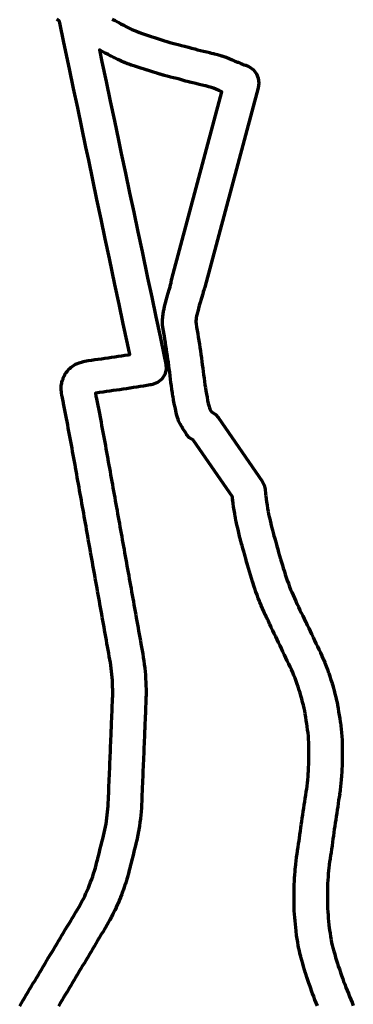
# Model space of a CAD drawing. Header units: metres. Extents: x 98902 to 136161, y 449037 to 499677.
# Tile 36 of 200: x 105010 to 105611, y 495995 to 497768. Entities that reach past the tile are written whole.
import ezdxf

# ---------------------------------------------------------------- set-up
doc = ezdxf.new("R2010")
doc.units = ezdxf.units.M
doc.layers.add('B-WE-OG-INFO_EIS VOORZORGSMAATREGEL-GV', color=7, linetype='Continuous', lineweight=70, true_color=0xfa194b)

msp = doc.modelspace()

# ---------------------------------------------------------------- linework, layer by layer
at = {"layer": 'B-WE-OG-INFO_EIS VOORZORGSMAATREGEL-GV', "flags": 128}
for points in [[(105010.2, 495992.1), (105013.3, 495997.3), (105016.3, 496002.4), (105019.4, 496007.5), (105019.4, 496007.5), (105022.4, 496012.6), (105025.5, 496017.7), (105028.6, 496022.9), (105028.6, 496022.9), (105031.6, 496028), (105034.7, 496033.1), (105037.8, 496038.2), (105040.8, 496043.3), (105043.9, 496048.5), (105046.9, 496053.6), (105050, 496058.7), (105053.1, 496063.8), (105053.1, 496063.8), (105056.1, 496068.9), (105056.1, 496068.9), (105059.2, 496074), (105059.2, 496074), (105062.3, 496079.2), (105062.3, 496079.2), (105065.3, 496084.3), (105068.4, 496089.4), (105071.4, 496094.5), (105071.4, 496094.5), (105074.5, 496099.6), (105077.6, 496104.8), (105080.6, 496109.9), (105080.6, 496109.9), (105083.7, 496115), (105086.7, 496120.1), (105089.8, 496125.2), (105092.9, 496130.3), (105095.9, 496135.5), (105099, 496140.6), (105102.1, 496145.7), (105105.1, 496150.8), (105108.2, 496155.9), (105111.2, 496161), (105111.2, 496161), (105114.2, 496166), (105117, 496170.8), (105119.7, 496175.6), (105122.3, 496180.4), (105124.8, 496185.3), (105127.2, 496190.1), (105129.5, 496195), (105131.8, 496200), (105133.9, 496205), (105136, 496210), (105138, 496215.1), (105139.9, 496220.2), (105141.7, 496225.4), (105143.4, 496230.5), (105145, 496235.7), (105146.6, 496240.9), (105148, 496246.2), (105149.4, 496251.6), (105150.8, 496257.3), (105151.1, 496257.9), (105151.1, 496258.4), (105152.6, 496264.2), (105152.6, 496264.2), (105154, 496270), (105154, 496270), (105155.4, 496275.8), (105156.9, 496281.6), (105158.3, 496287.4), (105159.8, 496293.2), (105161.2, 496298.8), (105162.5, 496304.2), (105163.6, 496309.5), (105164.7, 496314.8), (105165.7, 496320.1), (105166.6, 496325.5), (105167.3, 496330.8), (105168, 496336.2), (105168.6, 496341.6), (105169.1, 496347), (105169.5, 496352.4), (105169.7, 496357.9), (105170, 496363.7), (105170, 496363.7), (105170.2, 496369.7), (105170.2, 496369.7), (105170.5, 496375.6), (105170.7, 496381.6), (105170.7, 496381.6), (105170.7, 496381.6), (105170.8, 496383.3), (105170.8, 496383.3), (105171, 496389.2), (105171.3, 496395.2), (105171.5, 496401.1), (105171.8, 496407.1), (105172, 496413.1), (105172.3, 496419), (105172.5, 496425), (105172.8, 496430.9), (105172.8, 496430.9), (105173, 496436.9), (105173.3, 496442.8), (105173.5, 496448.8), (105173.8, 496454.8), (105174, 496460.7), (105174.3, 496466.7), (105174.5, 496472.6), (105174.5, 496472.6), (105174.8, 496478.6), (105175, 496484.6), (105175.2, 496490.5), (105175.2, 496490.5), (105175.2, 496490.5), (105175.3, 496491.9), (105175.3, 496491.9), (105175.6, 496497.8), (105175.8, 496503.8), (105175.8, 496503.8), (105176, 496509.7), (105176, 496509.7), (105176, 496509.7), (105176.3, 496515.7), (105176.5, 496521.6), (105176.8, 496527.5), (105177, 496533.5), (105177.3, 496539.4), (105177.3, 496539.4), (105177.5, 496545.1), (105177.7, 496550.7), (105177.7, 496556.2), (105177.7, 496561.6), (105177.6, 496567.1), (105177.4, 496572.6), (105177.1, 496578), (105176.7, 496583.4), (105176.3, 496588.9), (105175.7, 496594.3), (105175.1, 496599.8), (105174.4, 496605.1), (105173.5, 496610.6), (105172.6, 496616), (105171.6, 496621.7), (105171.6, 496621.7), (105170.6, 496627.6), (105170.6, 496627.6), (105170.6, 496627.6), (105169.5, 496633.4), (105169.5, 496633.4), (105168.5, 496639.3), (105167.4, 496645.1), (105166.4, 496651), (105165.3, 496656.9), (105165.3, 496656.9), (105164.3, 496662.7), (105163.2, 496668.6), (105162.2, 496674.4), (105161.1, 496680.3), (105160.1, 496686.1), (105160.1, 496686.1), (105160.1, 496686.1), (105159, 496692), (105157.9, 496697.9), (105156.9, 496703.7), (105155.8, 496709.6), (105154.8, 496715.4), (105154.8, 496715.4), (105154.8, 496715.4), (105153.7, 496721.3), (105152.7, 496727.1), (105151.6, 496733), (105150.6, 496738.9), (105149.5, 496744.7), (105148.5, 496750.6), (105147.4, 496756.4), (105147.4, 496756.4), (105146.4, 496762.3), (105145.3, 496768.1), (105144.3, 496774), (105143.2, 496779.8), (105142.2, 496785.7), (105142.2, 496785.7), (105141.1, 496791.6), (105140.1, 496797.4), (105139, 496803.3), (105138, 496809.1), (105136.9, 496815), (105136.9, 496815), (105135.9, 496820.8), (105134.8, 496826.7), (105133.8, 496832.6), (105132.7, 496838.4), (105131.7, 496844.3), (105131.7, 496844.3), (105130.6, 496850.1), (105129.6, 496856), (105128.5, 496861.8), (105127.5, 496867.7), (105126.4, 496873.6), (105126.4, 496873.6), (105125.4, 496879.4), (105124.3, 496885.3), (105123.3, 496891.1), (105122.2, 496897), (105122.2, 496897), (105122.2, 496897), (105121.2, 496902.9), (105121.2, 496902.9), (105121.2, 496902.9), (105120.1, 496908.7), (105119.1, 496914.6), (105119.1, 496914.6), (105119.1, 496914.6), (105118, 496920.4), (105118, 496920.4), (105117, 496926.3), (105117, 496926.3), (105117, 496926.3), (105115.9, 496932.2), (105115.9, 496932.2), (105114.9, 496938), (105113.9, 496943.9), (105112.8, 496949.7), (105111.8, 496955.6), (105110.7, 496961.5), (105110.7, 496962), (105110.5, 496962.5), (105110.5, 496963), (105110.4, 496963.5), (105110.4, 496964.1), (105110.2, 496964.5), (105110.2, 496964.9), (105110, 496965.3), (105109.8, 496966.6), (105109.8, 496966.6), (105108.7, 496972.5), (105108.7, 496972.5), (105107.6, 496978.5), (105106.6, 496984.5), (105105.5, 496990.6), (105104.4, 496996.6), (105103.3, 497002.6), (105103.3, 497002.6), (105102.2, 497008.5), (105102.2, 497008.5), (105101.1, 497014.4), (105100, 497020.3), (105098.8, 497026.3), (105097.7, 497032.3), (105096.6, 497038.3), (105096.6, 497038.3), (105095.4, 497044.3), (105094.3, 497050.1), (105093.1, 497056.1), (105091.9, 497062.1), (105090.7, 497068), (105090.1, 497071), (105089, 497077), (105088.9, 497077.5), (105088.8, 497078), (105087.6, 497084), (105087.6, 497084), (105086.4, 497090), (105086.4, 497090.3), (105086.3, 497090.6), (105085.2, 497096.6), (105085.2, 497098.6), (105084.8, 497101.1), (105084.7, 497104.1), (105085.1, 497106.4), (105084.9, 497108.7), (105085.3, 497111.7), (105086, 497113.9), (105086.2, 497116.2), (105087.1, 497119.1), (105088.2, 497121.4), (105088.7, 497123.4), (105090, 497126.2), (105091.3, 497128.1), (105092.2, 497130.2), (105093.9, 497132.7), (105095.5, 497134.4), (105096.7, 497136.3), (105098.7, 497138.6), (105100.6, 497140), (105102.1, 497141.7), (105104.4, 497143.6), (105106.5, 497144.7), (105108.2, 497146.2), (105110.8, 497147.8), (105114.1, 497148.9), (105117.1, 497150.5), (105123, 497152.3), (105125, 497152.5), (105127.4, 497153.3), (105133.4, 497154.2), (105139.5, 497155.1), (105145.5, 497156), (105151.5, 497156.9), (105157.6, 497157.7), (105163.6, 497158.6), (105169.6, 497159.5), (105175.7, 497160.4), (105181.7, 497161.3), (105187.8, 497162.2), (105193.8, 497163.1), (105193.8, 497163.1), (105199.6, 497164), (105205.5, 497164.9), (105205.5, 497164.9), (105205.5, 497164.9), (105208.4, 497165.3), (105204.2, 497185.1), (105196.7, 497220.4), (105189.3, 497255.8), (105181.8, 497291.1), (105171.8, 497338.2), (105164.4, 497373.6), (105156.9, 497408.9), (105149.4, 497444.2), (105142, 497479.6), (105134.5, 497514.9), (105129.5, 497538.5), (105122.1, 497573.8), (105122.1, 497573.8), (105114.6, 497609.1), (105107.1, 497644.5), (105099.7, 497679.8), (105089.7, 497726.9), (105082.3, 497762.2), (105081.7, 497764.9), (105081.6, 497765), (105077.1, 497768.8)], [(105177, 497769.3), (105182.2, 497766.5), (105182.2, 497766.5), (105187.4, 497763.7), (105192.6, 497760.9), (105197.8, 497758.1), (105197.8, 497758.1), (105202.8, 497755.4), (105207.5, 497753), (105212.1, 497750.7), (105216.7, 497748.6), (105221.5, 497746.6), (105226.1, 497744.8), (105230.8, 497743.1), (105236, 497741.4), (105236, 497741.4), (105236, 497741.4), (105241.6, 497739.6), (105247.2, 497737.7), (105252.7, 497736), (105258.1, 497734.2), (105258.1, 497734.2), (105263.8, 497732.4), (105269.4, 497730.7), (105269.4, 497730.7), (105275, 497728.9), (105275, 497728.9), (105280.5, 497727.2), (105285.2, 497725.8), (105290.1, 497724.6), (105295.8, 497723.2), (105301.5, 497721.8), (105301.5, 497721.8), (105307.2, 497720.4), (105307.5, 497720.3), (105307.8, 497720.3), (105313.5, 497718.8), (105313.8, 497718.6), (105314.1, 497718.6), (105319.8, 497717), (105325.5, 497715.4), (105330.5, 497713.9), (105335.5, 497712.7), (105341.2, 497711.4), (105341.2, 497711.4), (105346.9, 497710.1), (105352.6, 497708.8), (105352.7, 497708.7), (105352.8, 497708.7), (105358.6, 497707.3), (105358.7, 497707.3), (105358.9, 497707.3), (105360.3, 497706.9), (105360.5, 497706.8), (105360.7, 497706.8), (105366.4, 497705.3), (105366.4, 497705.3), (105372.1, 497703.8), (105373.1, 497703.3), (105374.2, 497703.1), (105379.8, 497701.2), (105380.8, 497700.6), (105381.9, 497700.4), (105387.3, 497698.1), (105392.6, 497695.8), (105397.5, 497693.7), (105402.6, 497691.7), (105403, 497691.5), (105403.4, 497691.4), (105404.8, 497690.8), (105408.4, 497689.2), (105408.4, 497689.2), (105410.4, 497688.4), (105411.1, 497688.2), (105413.8, 497687.1), (105416.7, 497686.5), (105417.1, 497686.2), (105417.5, 497686.1), (105418.9, 497685.6), (105420.1, 497684.8), (105421.4, 497684.3), (105424.4, 497682.7), (105431.2, 497677.7), (105436.4, 497670.8), (105439.8, 497662.7), (105440.8, 497653.7), (105439.8, 497645.6), (105343.5, 497286.3), (105343.5, 497286.3), (105343, 497284.5), (105342.7, 497283.9), (105342.6, 497283.2), (105342, 497281.1), (105340.6, 497278.2), (105340.3, 497277.1), (105340.3, 497277.1), (105340.3, 497277.1), (105339.1, 497272.8), (105339.1, 497272.7), (105339.1, 497272.6), (105338.7, 497271), (105338.5, 497270.8), (105338.5, 497270.5), (105336.8, 497264.7), (105336.8, 497264.6), (105336.8, 497264.6), (105335.1, 497259), (105333.5, 497253.5), (105332.1, 497247.9), (105332.1, 497247.9), (105332.1, 497247.9), (105331.3, 497245), (105329.8, 497239.2), (105329.1, 497236.3), (105329.1, 497236.3), (105328.7, 497234.7), (105328.1, 497231), (105327.9, 497228.9), (105327.9, 497228.8), (105327.9, 497228.7), (105327.6, 497225.7), (105327.6, 497225.7), (105327.6, 497225.6), (105327.3, 497223.5), (105327.8, 497220.4), (105328.8, 497214.5), (105329.8, 497208.5), (105329.8, 497208.4), (105329.9, 497208.3), (105330.8, 497202.3), (105330.8, 497202.2), (105330.8, 497202.2), (105331.8, 497196.2), (105332.8, 497190.2), (105332.8, 497190.1), (105332.8, 497190.1), (105333.7, 497184.1), (105333.7, 497184.1), (105333.7, 497184.1), (105334.7, 497178), (105334.7, 497178), (105334.7, 497177.9), (105335.6, 497171.9), (105335.6, 497171.7), (105335.7, 497171.6), (105336.6, 497165.5), (105336.5, 497165.5), (105336.6, 497165.4), (105337.4, 497159.3), (105337.4, 497159.1), (105337.5, 497158.9), (105338.2, 497152.9), (105339, 497147), (105339, 497146.9), (105339, 497146.9), (105339.8, 497140.8), (105339.8, 497140.7), (105339.8, 497140.7), (105340.5, 497134.7), (105341.3, 497128.8), (105341.3, 497128.7), (105341.3, 497128.7), (105342.1, 497122.7), (105342.9, 497116.7), (105343.7, 497110.9), (105344.5, 497105.2), (105345.4, 497099.6), (105346.4, 497094), (105347.5, 497088.4), (105348.6, 497082.7), (105349.8, 497077.1), (105351.1, 497071.6), (105351.8, 497069), (105352.6, 497067.3), (105354.6, 497063.8), (105356.2, 497061.4), (105356.5, 497061.3), (105363, 497057), (105368.3, 497051.2), (105446.9, 496936.9), (105450.4, 496930.2), (105452.1, 496922.9), (105452.9, 496914.5), (105452.9, 496914.5), (105453.3, 496910.8), (105453.9, 496905.5), (105454.7, 496900.1), (105455.6, 496894.1), (105456.6, 496888.1), (105457.4, 496882.7), (105458.4, 496878), (105459.6, 496872.7), (105461.1, 496866.8), (105461.1, 496866.7), (105461.1, 496866.6), (105462.5, 496860.7), (105462.5, 496860.7), (105462.5, 496860.6), (105463.9, 496854.7), (105465.3, 496849.1), (105466.5, 496844.1), (105467.2, 496841.8), (105468.1, 496838.9), (105468.1, 496838.9), (105469, 496836), (105469, 496835.7), (105469.1, 496835.5), (105470.1, 496832.1), (105470.1, 496831.8), (105470.2, 496831.6), (105471.8, 496825.7), (105471.8, 496825.7), (105473.3, 496820.1), (105474.9, 496814.6), (105476.5, 496808.7), (105476.5, 496808.7), (105478.2, 496802.9), (105479.9, 496797), (105481.5, 496791.4), (105483.2, 496785.9), (105484.9, 496780.3), (105486.8, 496774.5), (105488.5, 496768.8), (105490.2, 496763.6), (105492, 496758.5), (105494.1, 496752.8), (105496.2, 496747.1), (105498.1, 496742), (105500, 496737.3), (105502.4, 496732.1), (105504.8, 496726.5), (105504.8, 496726.5), (105507.2, 496721.2), (105509.5, 496716.3), (105512, 496711.3), (105512.2, 496710.7), (105512.5, 496710.2), (105514.9, 496704.8), (105517.3, 496699.8), (105519.8, 496694.5), (105519.8, 496694.5), (105519.9, 496694.5), (105522.5, 496689.1), (105525.1, 496683.8), (105525.2, 496683.7), (105525.2, 496683.6), (105527.9, 496678.1), (105527.9, 496678), (105528, 496677.9), (105530.6, 496672.4), (105533.2, 496667), (105535.9, 496661.5), (105538.5, 496656), (105541.1, 496650.5), (105541.1, 496650.5), (105541.1, 496650.4), (105543.7, 496644.9), (105543.7, 496644.9), (105543.7, 496644.9), (105546.4, 496639.4), (105549, 496633.9), (105549, 496633.9), (105551.6, 496628.5), (105551.6, 496628.3), (105551.7, 496628.1), (105554.3, 496622.6), (105554.3, 496622.3), (105554.5, 496622.1), (105556.9, 496616.5), (105557, 496616.3), (105557.1, 496616.1), (105559.5, 496610.5), (105559.5, 496610.2), (105559.7, 496610), (105561.9, 496604.3), (105562, 496604), (105562.1, 496603.8), (105564.3, 496598.1), (105564.3, 496598), (105564.3, 496597.9), (105566.4, 496592.2), (105566.5, 496591.9), (105566.6, 496591.6), (105568.6, 496585.8), (105568.7, 496585.6), (105568.8, 496585.3), (105570.7, 496579.5), (105570.7, 496579.4), (105570.7, 496579.3), (105572.6, 496573.5), (105572.6, 496573.2), (105572.7, 496573), (105574.4, 496567.2), (105574.5, 496566.7), (105574.7, 496566.2), (105576.2, 496560.4), (105576.2, 496560.3), (105576.3, 496560.2), (105577.8, 496554.3), (105579.3, 496548.4), (105579.3, 496548.4), (105579.3, 496548.3), (105580.8, 496542.4), (105580.8, 496541.7), (105581.1, 496541.1), (105582.3, 496535.2), (105582.3, 496534.6), (105582.5, 496534), (105583.5, 496528), (105583.5, 496528), (105584.5, 496522), (105585.4, 496516), (105585.4, 496516), (105586.4, 496510), (105586.4, 496509.9), (105586.5, 496509.8), (105587.4, 496503.8), (105587.4, 496503.2), (105587.6, 496502.7), (105588.3, 496496.6), (105589, 496490.6), (105589, 496490.5), (105589, 496490.4), (105589.7, 496484.4), (105589.6, 496484.1), (105589.7, 496483.8), (105590.3, 496477.7), (105590.3, 496477.5), (105590.3, 496477.4), (105590.8, 496471.3), (105590.8, 496471.3), (105590.8, 496471.2), (105590.9, 496469.7), (105590.8, 496468.5), (105591, 496467.3), (105591, 496461.4), (105591, 496461.4), (105591, 496461.4), (105591, 496455.5), (105590.9, 496449.6), (105590.9, 496449.6), (105590.9, 496449.6), (105590.9, 496443.7), (105590.9, 496437.7), (105590.9, 496437.7), (105590.9, 496437.6), (105590.9, 496431.7), (105590.8, 496431.2), (105590.8, 496430.6), (105590.6, 496424.7), (105590.3, 496418.8), (105590.1, 496412.9), (105589.8, 496407), (105589.6, 496406.3), (105589.7, 496405.6), (105589.2, 496399.7), (105589.1, 496399.5), (105589.1, 496399.2), (105588.5, 496393.3), (105588.5, 496393.3), (105588.5, 496393.3), (105587.9, 496387.5), (105587.3, 496381.6), (105587.2, 496381.3), (105587.2, 496381), (105586.5, 496375.1), (105586.3, 496374.7), (105586.4, 496374.3), (105585.4, 496368.4), (105585.4, 496368.4), (105584.5, 496362.6), (105584.5, 496362.6), (105583.7, 496356.8), (105583.7, 496356.8), (105582.8, 496350.9), (105581.9, 496345.1), (105581, 496339.2), (105581, 496339.2), (105581, 496339.2), (105580.1, 496333.4), (105580.1, 496333.4), (105579.2, 496327.6), (105578.4, 496321.9), (105577.6, 496316.2), (105576.7, 496310.3), (105575.9, 496304.4), (105575.9, 496304.4), (105575.1, 496298.6), (105574.3, 496292.9), (105573.6, 496287.3), (105573.6, 496287.3), (105573.6, 496287.2), (105572.8, 496281.3), (105572.7, 496280.9), (105572.7, 496280.4), (105571.8, 496274.6), (105571.8, 496274.6), (105571.8, 496274.6), (105570.8, 496268.7), (105570.8, 496268.7), (105570, 496263.2), (105569.2, 496257.6), (105569.1, 496257.4), (105569.1, 496257.2), (105568.3, 496251.8), (105567.6, 496246.4), (105566.9, 496240.5), (105566.3, 496235.3), (105565.9, 496230.1), (105565.5, 496224.5), (105565.1, 496218.6), (105564.7, 496212.7), (105564.4, 496207.4), (105564.3, 496202.5), (105564.3, 496196.9), (105564.3, 496191), (105564.3, 496185.1), (105564.3, 496179.2), (105564.3, 496179.2), (105564.3, 496179.2), (105564.2, 496173.2), (105564.2, 496173.2), (105564.2, 496173.2), (105564.2, 496172.8), (105564.6, 496167.8), (105565, 496161.9), (105565.4, 496156.3), (105565.9, 496150.5), (105566.5, 496144.5), (105567, 496138.5), (105567.5, 496133.1), (105568.1, 496128.4), (105569, 496123.1), (105569, 496123.1), (105569, 496123.1), (105570, 496117.2), (105571, 496111.3), (105571.9, 496106.1), (105573, 496101.5), (105574.3, 496096.6), (105575.8, 496091.1), (105577.5, 496085.3), (105579.1, 496079.6), (105579.1, 496079.6), (105580.8, 496073.9), (105580.8, 496073.9), (105582.2, 496068.8), (105583.9, 496063.9), (105583.9, 496063.9), (105585.9, 496058.2), (105587.8, 496052.5), (105589.8, 496046.8), (105589.8, 496046.8), (105591.8, 496041.2), (105591.8, 496041.2), (105593.5, 496036.2), (105595.5, 496031.2), (105595.5, 496031.2), (105597.7, 496025.6), (105599.9, 496020), (105602.1, 496014.4), (105602.1, 496014.4), (105604.2, 496009), (105606.3, 496003.7), (105608.6, 495998.5), (105608.6, 495998.5), (105610.9, 495992.9)], [(105546.3, 495992.4), (105544.1, 495998), (105541.9, 496003.5), (105541.9, 496003.5), (105539.7, 496009.1), (105537.5, 496014.7), (105537.4, 496015.3), (105537, 496015.9), (105535.1, 496021.5), (105535.1, 496021.6), (105535, 496021.6), (105533.1, 496027.3), (105533.1, 496027.3), (105531.1, 496033), (105529.2, 496038.6), (105527.2, 496044.3), (105527.2, 496044.3), (105525.2, 496050), (105525.2, 496050.7), (105524.8, 496051.4), (105523.1, 496057.2), (105523.1, 496057.2), (105523.1, 496057.3), (105521.4, 496063), (105519.8, 496068.8), (105518.1, 496074.6), (105516.5, 496080.4), (105516.5, 496080.7), (105516.3, 496081), (105514.8, 496086.8), (105514.8, 496087.4), (105514.5, 496087.9), (105513.2, 496093.7), (105513.2, 496094.5), (105512.9, 496095.2), (105511.9, 496101.1), (105510.9, 496107), (105510.9, 496107), (105510.9, 496107), (105509.9, 496113), (105508.9, 496118.9), (105508.9, 496119.5), (105508.7, 496120.1), (105507.9, 496126.1), (105508, 496126.6), (105507.8, 496127.2), (105507.3, 496133.2), (105506.7, 496139.2), (105506.7, 496139.2), (105506.2, 496145.2), (105506.2, 496145.2), (105506.2, 496145.2), (105505.7, 496151.1), (105505.7, 496151.3), (105505.6, 496151.5), (105505.2, 496157.5), (105505.2, 496157.6), (105505.1, 496157.7), (105504.7, 496163.7), (105504.7, 496163.7), (105504.7, 496163.8), (105504.3, 496169.8), (105504.4, 496170.7), (105504.2, 496171.8), (105504.2, 496173.3), (105504.2, 496173.3), (105504.3, 496179.2), (105504.3, 496185.1), (105504.3, 496191), (105504.3, 496196.9), (105504.3, 496202.9), (105504.3, 496203.2), (105504.3, 496203.5), (105504.4, 496209.4), (105504.5, 496210.1), (105504.5, 496210.8), (105504.8, 496216.7), (105504.8, 496216.7), (105504.8, 496216.7), (105505.2, 496222.6), (105505.2, 496222.6), (105505.6, 496228.5), (105506, 496234.4), (105506.1, 496234.6), (105506.1, 496234.7), (105506.5, 496240.6), (105506.7, 496241.3), (105506.6, 496241.9), (105507.4, 496247.8), (105508.1, 496253.6), (105508.8, 496259.5), (105508.9, 496260), (105508.9, 496260.4), (105509.8, 496266.1), (105510.6, 496271.8), (105510.7, 496272.1), (105510.7, 496272.3), (105511.6, 496278.2), (105511.6, 496278.2), (105511.6, 496278.2), (105512.5, 496284), (105513.4, 496289.4), (105514.1, 496294.8), (105514.8, 496300.6), (105514.9, 496300.8), (105514.9, 496301.1), (105515.7, 496306.9), (105516.5, 496312.8), (105517.3, 496318.6), (105518.1, 496324.5), (105519, 496330.4), (105519, 496330.4), (105519, 496330.5), (105519.8, 496336.4), (105519.9, 496336.5), (105519.9, 496336.6), (105520.8, 496342.4), (105521.7, 496348.3), (105521.7, 496348.3), (105522.6, 496354.1), (105523.4, 496360), (105524.3, 496365.8), (105525.2, 496371.7), (105525.2, 496371.7), (105525.2, 496371.7), (105526.2, 496377.6), (105526.2, 496377.6), (105526.2, 496377.6), (105527, 496383), (105527.6, 496388.2), (105528.2, 496393.7), (105528.2, 496393.8), (105528.8, 496399.6), (105528.8, 496399.6), (105529.4, 496405.2), (105529.9, 496410.3), (105530.1, 496415.5), (105530.4, 496421.4), (105530.6, 496427.3), (105530.9, 496432.7), (105530.9, 496438.1), (105530.9, 496438.1), (105530.9, 496443.8), (105530.9, 496449.8), (105530.9, 496449.8), (105531, 496455.7), (105531, 496461.6), (105531, 496461.6), (105531, 496466.3), (105531, 496466.7), (105531, 496466.7), (105530.5, 496472.5), (105530, 496478), (105529.4, 496483.7), (105528.7, 496489.6), (105528, 496495.1), (105527.2, 496500.4), (105526.2, 496506.3), (105526.2, 496506.3), (105526.2, 496506.3), (105525.3, 496512.3), (105524.3, 496518.3), (105523.4, 496523.7), (105522.4, 496528.5), (105521.1, 496533.7), (105519.6, 496539.5), (105518.1, 496545.3), (105516.7, 496550.7), (105515.2, 496555.8), (105513.6, 496561.1), (105511.8, 496566.6), (105510, 496571.8), (105508.1, 496577.1), (105506.1, 496582.4), (105504, 496587.5), (105501.9, 496592.7), (105499.6, 496597.8), (105497.3, 496602.9), (105494.8, 496608.2), (105492.1, 496613.7), (105489.5, 496619.2), (105489.5, 496619.2), (105487, 496624.6), (105487, 496624.6), (105484.3, 496630.1), (105481.7, 496635.6), (105479.1, 496641.1), (105476.5, 496646.5), (105473.9, 496652), (105471.3, 496657.2), (105468.7, 496662.5), (105468.7, 496662.6), (105468.6, 496662.7), (105465.9, 496668.2), (105465.9, 496668.2), (105463.3, 496673.6), (105463.2, 496673.9), (105463, 496674.1), (105460.5, 496679.6), (105460.4, 496679.8), (105460.3, 496680), (105458, 496685), (105455.6, 496689.9), (105455.5, 496690.3), (105455.2, 496690.7), (105452.7, 496696.2), (105452.6, 496696.4), (105452.5, 496696.6), (105450, 496702.2), (105450, 496702.2), (105447.5, 496707.8), (105445.1, 496713.3), (105445, 496713.6), (105444.8, 496713.9), (105442.5, 496719.5), (105442.3, 496720.2), (105442, 496720.8), (105439.9, 496726.5), (105437.8, 496732.2), (105435.7, 496737.9), (105435.7, 496737.9), (105433.6, 496743.6), (105433.5, 496744.3), (105433.2, 496744.8), (105431.3, 496750.6), (105431.3, 496750.7), (105431.3, 496750.8), (105429.5, 496756.6), (105429.5, 496756.6), (105427.7, 496762.4), (105427.7, 496762.4), (105425.9, 496768.2), (105425.8, 496768.3), (105425.8, 496768.4), (105424, 496774.2), (105424, 496774.5), (105423.9, 496774.7), (105422.2, 496780.5), (105420.5, 496786.3), (105420.5, 496786.3), (105418.9, 496792.2), (105417.2, 496798), (105415.5, 496803.9), (105415.5, 496804.2), (105415.4, 496804.5), (105413.8, 496810.3), (105413.8, 496810.3), (105413.8, 496810.4), (105412.3, 496816), (105411.5, 496818.9), (105410.7, 496821.5), (105409.8, 496824.4), (105408.9, 496827.3), (105408.8, 496828), (105408.6, 496828.6), (105407.1, 496834.5), (105407, 496834.8), (105406.9, 496835), (105405.5, 496841), (105404.1, 496846.9), (105404.1, 496846.9), (105402.8, 496852.6), (105402.8, 496852.6), (105401.3, 496858.5), (105401.3, 496858.5), (105399.9, 496864.4), (105399.9, 496865), (105399.6, 496865.6), (105398.5, 496871.5), (105398.5, 496872.2), (105398.2, 496872.8), (105397.3, 496878.8), (105396.4, 496884.9), (105395.4, 496890.9), (105394.5, 496896.9), (105394.5, 496897.4), (105394.3, 496898), (105393.6, 496904.1), (105393.7, 496904.3), (105393.6, 496904.5), (105393.2, 496908.5), (105393.2, 496908.9), (105393.1, 496909.2), (105323.4, 497010.6), (105322.9, 497010.8), (105316.1, 497015.3), (105310.7, 497021.4), (105308.6, 497024.6), (105308.6, 497024.6), (105307.4, 497026.3), (105307.4, 497026.3), (105304.1, 497031.4), (105303.7, 497032.3), (105303.2, 497032.9), (105300.1, 497038.2), (105299.7, 497039.3), (105299.1, 497040.2), (105296.4, 497045.6), (105295.6, 497048.7), (105294.3, 497051.5), (105292.8, 497057.4), (105292.8, 497057.7), (105292.7, 497057.9), (105291.3, 497063.9), (105291.3, 497064.1), (105291.2, 497064.3), (105289.9, 497070.3), (105289.9, 497070.5), (105289.9, 497070.6), (105288.6, 497076.6), (105288.6, 497076.8), (105288.6, 497076.9), (105287.4, 497082.9), (105287.4, 497083.2), (105287.4, 497083.4), (105286.3, 497089.4), (105286.3, 497089.6), (105286.2, 497089.8), (105285.2, 497095.9), (105285.3, 497096.1), (105285.2, 497096.4), (105284.3, 497102.4), (105284.3, 497102.5), (105284.3, 497102.6), (105283.4, 497108.6), (105283.4, 497108.7), (105283.4, 497108.8), (105282.6, 497114.9), (105282.6, 497114.9), (105282.6, 497115), (105281.8, 497121), (105281, 497127), (105281, 497127.1), (105281, 497127.2), (105280.3, 497133.2), (105280.3, 497133.2), (105279.5, 497139.2), (105279.5, 497139.2), (105278.7, 497145.2), (105278.7, 497145.3), (105278.7, 497145.4), (105278, 497151.3), (105277.2, 497157), (105276.3, 497162.9), (105275.4, 497168.7), (105275.4, 497168.7), (105274.5, 497174.7), (105274.5, 497174.7), (105273.5, 497180.7), (105272.6, 497186.7), (105272.6, 497186.7), (105272.5, 497186.8), (105271.6, 497192.7), (105271.6, 497192.7), (105270.7, 497198.5), (105269.6, 497204.5), (105269.6, 497204.6), (105269.6, 497204.7), (105268.6, 497210.7), (105268.6, 497210.8), (105268.6, 497211), (105268, 497214.9), (105268, 497214.9), (105268, 497214.9), (105267.5, 497217.9), (105267.6, 497221.5), (105267.2, 497225.1), (105267.5, 497228.1), (105267.6, 497228.3), (105267.6, 497228.6), (105267.8, 497231.5), (105267.8, 497231.5), (105268.1, 497234.5), (105268.4, 497237.5), (105268.7, 497238.5), (105268.6, 497239.3), (105269.6, 497245.4), (105270.1, 497246.7), (105270.1, 497248.1), (105270.9, 497251), (105270.9, 497251), (105270.9, 497251.1), (105271.7, 497254), (105271.7, 497254.1), (105271.7, 497254.2), (105273.2, 497260.1), (105273.2, 497260.1), (105273.2, 497260.2), (105274, 497263.1), (105274, 497263.1), (105275.6, 497269), (105275.7, 497269.3), (105275.7, 497269.6), (105277.4, 497275.5), (105277.5, 497275.7), (105277.5, 497275.9), (105279.2, 497281.7), (105279.2, 497281.7), (105280.9, 497287.3), (105281.2, 497288.5), (105282.3, 497292.6), (105282.3, 497292.6), (105282.7, 497294.1), (105282.7, 497294.1), (105283, 497295.1), (105283.1, 497295.5), (105283.3, 497299), (105283.4, 497299.2), (105283.5, 497299.5), (105283.9, 497301.3), (105283.9, 497301.3), (105283.9, 497301.3), (105374.3, 497638.4), (105369.1, 497640.5), (105369, 497640.6), (105368.9, 497640.7), (105363.4, 497643), (105363.4, 497643), (105359.1, 497644.9), (105355.7, 497646.1), (105351, 497647.3), (105351, 497647.3), (105351, 497647.3), (105345.5, 497648.8), (105344.4, 497649), (105339, 497650.3), (105333.3, 497651.7), (105333.3, 497651.7), (105327.6, 497653), (105327.6, 497653), (105321.8, 497654.3), (105321.8, 497654.4), (105321.7, 497654.4), (105315.9, 497655.7), (105315.3, 497656), (105314.7, 497656.1), (105309, 497657.7), (105303.3, 497659.3), (105298, 497660.8), (105292.9, 497662.2), (105287.4, 497663.5), (105287.4, 497663.5), (105281.7, 497664.9), (105275.9, 497666.3), (105270.2, 497667.6), (105269.5, 497668), (105268.5, 497668.1), (105262.9, 497669.8), (105262.8, 497669.9), (105262.6, 497669.9), (105257, 497671.7), (105251.4, 497673.4), (105251.4, 497673.4), (105245.8, 497675.2), (105240.2, 497677), (105240.1, 497677), (105240, 497677), (105234.4, 497678.8), (105234.3, 497678.9), (105234.2, 497678.9), (105228.6, 497680.7), (105228.6, 497680.7), (105223, 497682.5), (105217.4, 497684.4), (105217.4, 497684.4), (105211.8, 497686.2), (105211.5, 497686.4), (105211.1, 497686.4), (105205.5, 497688.4), (105205.1, 497688.7), (105204.6, 497688.8), (105199.1, 497690.9), (105198.7, 497691.2), (105198.4, 497691.2), (105192.9, 497693.5), (105192.6, 497693.8), (105192.2, 497693.8), (105186.9, 497696.3), (105186.6, 497696.5), (105186.2, 497696.6), (105180.9, 497699.2), (105180.6, 497699.4), (105180.2, 497699.5), (105175, 497702.3), (105174.8, 497702.4), (105174.6, 497702.4), (105169.4, 497705.2), (105169.4, 497705.2), (105169.4, 497705.2), (105164.2, 497708), (105164.2, 497708), (105159, 497710.8), (105153.9, 497713.6), (105158.4, 497692.2), (105165.8, 497656.9), (105173.3, 497621.5), (105180.8, 497586.2), (105180.8, 497586.2), (105188.2, 497550.9), (105193.2, 497527.3), (105200.7, 497492), (105208.2, 497456.6), (105215.6, 497421.3), (105223.1, 497386), (105230.6, 497350.6), (105240.5, 497303.5), (105248, 497268.2), (105255.4, 497232.8), (105262.9, 497197.5), (105270.4, 497162.2), (105273.4, 497147.9), (105273.9, 497138.9), (105271.3, 497129.2), (105266.1, 497120.8), (105258.6, 497114.6), (105249.4, 497111.2), (105247.2, 497110.8), (105246.6, 497110.8), (105246.1, 497110.6), (105245.6, 497110.6), (105245.1, 497110.4), (105239, 497109.5), (105233, 497108.5), (105233, 497108.5), (105233, 497108.5), (105227, 497107.5), (105227, 497107.5), (105220.9, 497106.6), (105220.9, 497106.6), (105220.9, 497106.6), (105214.9, 497105.6), (105214.9, 497105.6), (105208.9, 497104.7), (105208.8, 497104.7), (105208.7, 497104.7), (105202.7, 497103.7), (105202.6, 497103.7), (105202.5, 497103.7), (105196.5, 497102.8), (105196.5, 497102.8), (105190.5, 497101.9), (105184.4, 497101.1), (105184.4, 497101.1), (105184.4, 497101.1), (105178.4, 497100.2), (105172.3, 497099.3), (105172.3, 497099.3), (105172.3, 497099.3), (105166.3, 497098.4), (105160.3, 497097.5), (105154.2, 497096.6), (105148.2, 497095.7), (105148.2, 497095.7), (105146.5, 497095.5), (105147.6, 497089.7), (105147.6, 497089.1), (105147.8, 497088.7), (105149, 497082.7), (105149.6, 497079.7), (105149.6, 497079.7), (105150.8, 497073.7), (105150.8, 497073.7), (105152, 497067.7), (105153.1, 497061.7), (105154.3, 497055.8), (105154.3, 497055.6), (105154.4, 497055.5), (105155.5, 497049.5), (105155.5, 497049.5), (105155.5, 497049.5), (105156.7, 497043.5), (105156.7, 497043.5), (105157.8, 497037.5), (105158.9, 497031.5), (105160.1, 497025.5), (105160.1, 497025.4), (105160.1, 497025.3), (105161.2, 497019.3), (105161.2, 497019.3), (105161.2, 497019.3), (105162.3, 497013.3), (105162.3, 497013.3), (105162.3, 497013.3), (105163.4, 497007.3), (105164.5, 497001.3), (105165.6, 496995.3), (105166.7, 496989.3), (105167.8, 496983.3), (105167.8, 496983.2), (105167.8, 496983.2), (105168.9, 496977.2), (105168.9, 496977.2), (105168.9, 496977.2), (105169.1, 496975.8), (105169.1, 496975.8), (105169.1, 496975.8), (105169.1, 496975.4), (105169.2, 496975.1), (105169.2, 496974.5), (105169.4, 496974.1), (105169.4, 496973.5), (105169.6, 496973), (105169.6, 496972.5), (105169.8, 496972), (105170.8, 496966.1), (105170.8, 496966.1), (105170.8, 496966.1), (105171.9, 496960.3), (105172.9, 496954.4), (105174, 496948.5), (105175, 496942.7), (105176.1, 496936.8), (105176.1, 496936.8), (105177.1, 496931), (105177.1, 496931), (105177.1, 496931), (105178.1, 496925.1), (105178.1, 496925.1), (105179.2, 496919.3), (105180.2, 496913.4), (105180.2, 496913.4), (105181.3, 496907.5), (105181.3, 496907.5), (105182.3, 496901.7), (105183.4, 496895.9), (105184.4, 496890), (105185.5, 496884.2), (105186.5, 496878.3), (105186.5, 496878.3), (105187.6, 496872.4), (105188.6, 496866.6), (105189.7, 496860.7), (105190.7, 496854.9), (105191.8, 496849), (105191.8, 496849), (105192.8, 496843.2), (105193.9, 496837.3), (105194.9, 496831.4), (105196, 496825.6), (105197, 496819.7), (105197, 496819.7), (105198.1, 496813.9), (105199.1, 496808), (105200.2, 496802.2), (105201.2, 496796.3), (105202.3, 496790.4), (105202.3, 496790.4), (105203.3, 496784.6), (105204.4, 496778.7), (105205.4, 496772.9), (105206.5, 496767), (105206.5, 496767), (105207.5, 496761.2), (105207.5, 496761.2), (105208.6, 496755.3), (105209.6, 496749.4), (105210.7, 496743.6), (105211.7, 496737.7), (105212.8, 496731.9), (105212.8, 496731.9), (105212.8, 496731.9), (105213.9, 496726), (105214.9, 496720.2), (105216, 496714.3), (105217, 496708.5), (105218.1, 496702.6), (105218.1, 496702.6), (105218.1, 496702.6), (105219.1, 496696.7), (105220.2, 496690.9), (105221.2, 496685), (105222.3, 496679.2), (105223.3, 496673.3), (105223.3, 496673.3), (105223.3, 496673.3), (105224.4, 496667.5), (105225.4, 496661.6), (105226.5, 496655.7), (105227.5, 496649.9), (105228.6, 496644), (105228.6, 496644), (105228.6, 496644), (105229.6, 496638.2), (105230.7, 496632.3), (105230.7, 496632.3), (105230.7, 496632.3), (105231.7, 496626.4), (105231.7, 496626.3), (105231.8, 496626.1), (105232.8, 496620.2), (105232.8, 496620), (105232.8, 496619.8), (105233.7, 496613.9), (105233.7, 496613.6), (105233.8, 496613.4), (105234.6, 496607.5), (105234.6, 496607.3), (105234.6, 496607), (105235.3, 496601.1), (105235.3, 496600.9), (105235.4, 496600.6), (105236, 496594.7), (105236, 496594.5), (105236, 496594.2), (105236.6, 496588.3), (105236.5, 496588), (105236.6, 496587.8), (105237, 496581.9), (105237, 496581.6), (105237, 496581.4), (105237.3, 496575.5), (105237.3, 496575.2), (105237.4, 496575), (105237.6, 496569), (105237.5, 496568.8), (105237.6, 496568.5), (105237.7, 496562.6), (105237.7, 496562.3), (105237.7, 496562.1), (105237.7, 496556.1), (105237.7, 496555.9), (105237.7, 496555.7), (105237.7, 496549.7), (105237.6, 496549.5), (105237.6, 496549.2), (105237.5, 496543.3), (105237.4, 496543.1), (105237.5, 496543), (105237.2, 496537), (105237.2, 496537), (105237.2, 496536.9), (105237, 496531), (105237, 496531), (105237, 496531), (105236.7, 496525.1), (105236.5, 496519.1), (105236.2, 496513.2), (105236, 496507.2), (105236, 496507.2), (105235.7, 496501.3), (105235.7, 496501.3), (105235.7, 496501.3), (105235.5, 496495.3), (105235.3, 496489.4), (105235.3, 496489.4), (105235.3, 496489.4), (105235.2, 496488), (105235.2, 496488), (105234.9, 496482.1), (105234.7, 496476.1), (105234.5, 496470.2), (105234.5, 496470.2), (105234.5, 496470.2), (105234.2, 496464.2), (105234.2, 496464.2), (105234, 496458.2), (105233.7, 496452.3), (105233.5, 496446.3), (105233.2, 496440.4), (105233, 496434.4), (105232.7, 496428.4), (105232.5, 496422.5), (105232.5, 496422.5), (105232.2, 496416.5), (105232, 496410.6), (105231.7, 496404.6), (105231.5, 496398.6), (105231.2, 496392.7), (105231, 496386.7), (105230.7, 496380.8), (105230.7, 496380.8), (105230.7, 496380.8), (105230.7, 496379.1), (105230.7, 496379.1), (105230.4, 496373.1), (105230.2, 496367.2), (105229.9, 496361.2), (105229.9, 496361.2), (105229.9, 496361.2), (105229.7, 496355.2), (105229.6, 496355.1), (105229.7, 496354.9), (105229.4, 496349), (105229.3, 496348.7), (105229.3, 496348.4), (105228.9, 496342.5), (105228.8, 496342.2), (105228.9, 496341.9), (105228.3, 496336), (105228.3, 496335.7), (105228.3, 496335.5), (105227.6, 496329.5), (105227.6, 496329.2), (105227.6, 496329), (105226.8, 496323.1), (105226.7, 496322.8), (105226.8, 496322.5), (105225.9, 496316.6), (105225.8, 496316.3), (105225.8, 496316.1), (105224.9, 496310.2), (105224.8, 496309.9), (105224.8, 496309.6), (105223.7, 496303.8), (105223.6, 496303.5), (105223.6, 496303.2), (105222.4, 496297.4), (105222.3, 496297.1), (105222.3, 496296.8), (105221, 496291), (105220.9, 496290.8), (105220.9, 496290.5), (105219.5, 496284.7), (105219.5, 496284.6), (105219.4, 496284.4), (105218, 496278.6), (105218, 496278.6), (105216.6, 496272.8), (105215.1, 496267), (105213.7, 496261.2), (105212.2, 496255.5), (105210.8, 496249.7), (105210.8, 496249.7), (105209.3, 496243.9), (105209.3, 496243.9), (105209, 496242.7), (105207.6, 496236.9), (105207.5, 496236.8), (105207.5, 496236.7), (105206, 496230.9), (105205.9, 496230.7), (105205.9, 496230.5), (105204.3, 496224.7), (105204.2, 496224.5), (105204.2, 496224.2), (105202.5, 496218.5), (105202.4, 496218.3), (105202.4, 496218), (105200.6, 496212.3), (105200.4, 496212.1), (105200.4, 496211.8), (105198.5, 496206.2), (105198.4, 496205.9), (105198.4, 496205.7), (105196.4, 496200), (105196.3, 496199.8), (105196.2, 496199.5), (105194.1, 496194), (105194, 496193.7), (105193.9, 496193.5), (105191.8, 496187.9), (105191.6, 496187.7), (105191.6, 496187.4), (105189.3, 496181.9), (105189.2, 496181.7), (105189.1, 496181.4), (105186.7, 496176), (105186.6, 496175.7), (105186.5, 496175.5), (105184.1, 496170), (105183.9, 496169.8), (105183.9, 496169.6), (105181.3, 496164.2), (105181.1, 496164), (105181.1, 496163.7), (105178.4, 496158.4), (105178.3, 496158.2), (105178.2, 496157.9), (105175.5, 496152.6), (105175.3, 496152.4), (105175.2, 496152.1), (105172.4, 496146.9), (105172.2, 496146.7), (105172.1, 496146.4), (105169.2, 496141.2), (105169.1, 496141.1), (105169, 496140.8), (105166, 496135.7), (105165.9, 496135.5), (105165.8, 496135.4), (105162.7, 496130.3), (105162.7, 496130.3), (105162.7, 496130.3), (105159.7, 496125.1), (105159.7, 496125.1), (105156.6, 496120), (105153.5, 496114.9), (105150.5, 496109.8), (105147.4, 496104.7), (105144.4, 496099.5), (105141.3, 496094.4), (105138.2, 496089.3), (105135.2, 496084.2), (105132.1, 496079.1), (105132.1, 496079.1), (105129.1, 496074), (105129.1, 496074), (105126, 496068.8), (105126, 496068.8), (105122.9, 496063.7), (105122.9, 496063.7), (105119.9, 496058.6), (105119.9, 496058.6), (105116.8, 496053.5), (105116.8, 496053.5), (105113.7, 496048.4), (105113.7, 496048.4), (105110.7, 496043.2), (105110.7, 496043.2), (105107.6, 496038.1), (105107.6, 496038.1), (105104.6, 496033), (105104.6, 496033), (105101.5, 496027.9), (105101.5, 496027.9), (105098.4, 496022.8), (105098.4, 496022.8), (105095.4, 496017.7), (105095.4, 496017.7), (105092.3, 496012.5), (105092.3, 496012.5), (105089.2, 496007.4), (105089.2, 496007.4), (105086.2, 496002.3), (105086.2, 496002.3), (105083.1, 495997.2), (105080.1, 495992.1)]]:
    msp.add_lwpolyline(points, dxfattribs=at)

doc.saveas('drawing.dxf')
